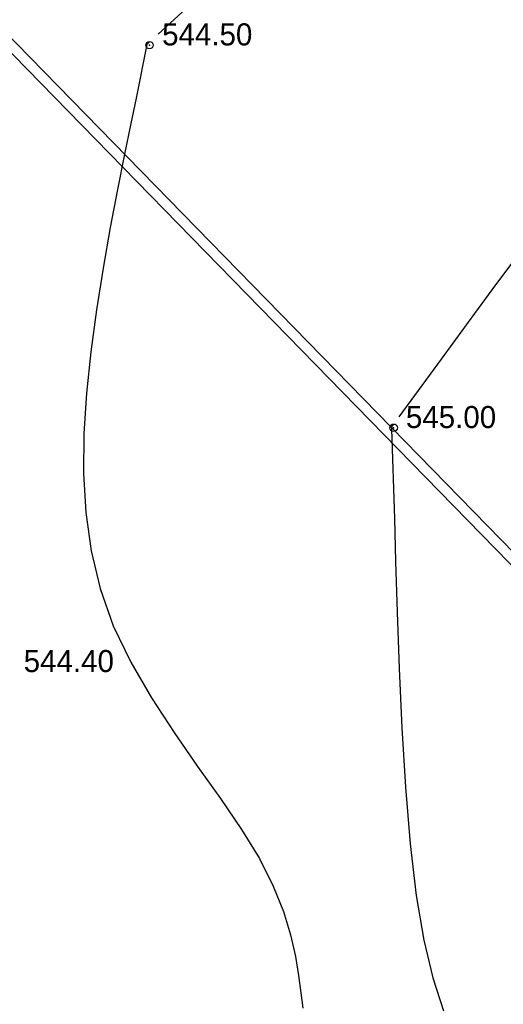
# Model space of a CAD drawing. Extents: x 0 to 370488, y 0 to 4202825.
# Tile 11 of 256: x 360174 to 360193, y 4200469 to 4200508. Entities that reach past the tile are written whole.
import ezdxf

# ---------------------------------------------------------------- set-up
doc = ezdxf.new("R2010")
doc.units = 0
doc.header["$LTSCALE"] = 0.5
doc.header["$MEASUREMENT"] = 0
doc.header["$PDMODE"] = 32
doc.header["$PDSIZE"] = 0.3
doc.linetypes.add('CONTI', pattern=[0])
for name, color, linetype in [('(004) Точки рельефа', 7, 'Continuous'), ('(040) Ограда', 7, 'Continuous'), ('GORIZDEFAULT', 32, 'CONTI'), ('PI_TTDEFAULT', 5, 'CONTI')]:
    doc.layers.add(name, color=color, linetype=linetype)
doc.styles.add('D-431', font='txt')
doc.styles.get("Standard").update_dxf_attribs({"font": 'isocpeur.ttf'})
doc.linetypes.add('ОГРАДА_ГЛИН', pattern='A,4,["|",Standard,S=0.8,R=0,X=0,Y=-0.8],0.5,["|",Standard,S=0.8,R=0,X=0,Y=-0.8],3.5', length=8)

msp = doc.modelspace()

# ---------------------------------------------------------------- linework, layer by layer
at = {"layer": '(040) Ограда', "linetype": 'ОГРАДА_ГЛИН', "flags": 128}
msp.add_lwpolyline([(360140.403, 4200540.738), (360188.33, 4200491.65), (360223.715, 4200455.409), (360264.851, 4200409.871)], dxfattribs=at)
at = {"layer": '(040) Ограда', "flags": 128}
msp.add_lwpolyline([(360140.116, 4200540.458), (360188.044, 4200491.371), (360223.423, 4200455.135), (360264.554, 4200409.603)], dxfattribs=at)
at = {"layer": 'GORIZDEFAULT', "color": 32}
for points in [[(360200.336, 4200520.794, 544.5), (360199.85, 4200520.74, 544.5), (360198.63, 4200520.54, 544.5), (360197.34, 4200520.24, 544.5), (360195.99, 4200519.81, 544.5), (360194.56, 4200519.24, 544.5), (360193.05, 4200518.5, 544.5), (360191.47, 4200517.58, 544.5), (360189.81, 4200516.45, 544.5), (360188.12, 4200515.18, 544.5), (360186.46, 4200513.84, 544.5), (360184.86, 4200512.48, 544.5), (360183.38, 4200511.17, 544.5), (360182.08, 4200509.99, 544.5), (360180.99, 4200508.99, 544.5), (360179.09, 4200507.25, 544.5)], [(360178.75, 4200506.94, 544.5), (360178.7, 4200506.89, 544.5), (360178.65, 4200506.83, 544.5), (360178.22, 4200504.71, 544.5), (360178.01, 4200503.7, 544.5), (360177.76, 4200502.48, 544.5), (360177.48, 4200501.09, 544.5), (360177.19, 4200499.57, 544.5), (360176.91, 4200497.96, 544.5), (360176.65, 4200496.31, 544.5), (360176.42, 4200494.64, 544.5), (360176.25, 4200493, 544.5), (360176.14, 4200491.4, 544.5), (360176.13, 4200489.82, 544.5), (360176.22, 4200488.27, 544.5), (360176.43, 4200486.75, 544.5), (360176.79, 4200485.25, 544.5), (360177.31, 4200483.78, 544.5), (360178.01, 4200482.33, 544.5), (360178.83, 4200480.92, 544.5), (360179.73, 4200479.54, 544.5), (360180.65, 4200478.2, 544.5), (360181.56, 4200476.92, 544.5), (360182.4, 4200475.69, 544.5), (360183.11, 4200474.54, 544.5), (360183.66, 4200473.45, 544.5), (360184.06, 4200472.44, 544.5), (360184.34, 4200471.51, 544.5), (360184.54, 4200470.66, 544.5), (360184.66, 4200469.9, 544.5), (360184.75, 4200469.21, 544.5), (360184.83, 4200468.61, 544.5)], [(360193.55, 4200498.73, 545), (360192.33, 4200497.11, 545), (360191.24, 4200495.62, 545), (360190.32, 4200494.35, 545), (360188.64, 4200492.07, 545)], [(360188.43, 4200491.78, 545), (360188.38, 4200491.71, 545), (360188.33, 4200491.65, 545), (360188.35, 4200491.58, 545), (360188.47, 4200488.03, 545), (360188.51, 4200486.33, 545), (360188.57, 4200484.31, 545), (360188.65, 4200482.08, 545), (360188.76, 4200479.73, 545), (360188.91, 4200477.38, 545), (360189.09, 4200475.13, 545), (360189.33, 4200473.08, 545), (360189.63, 4200471.31, 545), (360189.99, 4200469.81, 545), (360190.41, 4200468.5, 545)]]:
    msp.add_polyline3d(points, dxfattribs=at)
at = {"layer": 'PI_TTDEFAULT', "color": 5}
for p in [(360178.75, 4200506.81, 544.5), (360188.43, 4200491.63, 545)]:
    msp.add_point(p, dxfattribs=at)

# ---------------------------------------------------------------- texts
at = {"layer": '(004) Точки рельефа', "style": 'D-431'}
for s, p in [('544.50', (360179.25, 4200506.8)), ('545.00', (360188.92, 4200491.62)), ('544.40', (360173.76, 4200481.94))]:
    msp.add_text(s, height=0.875, dxfattribs=at).set_placement(p)

doc.saveas('drawing.dxf')
